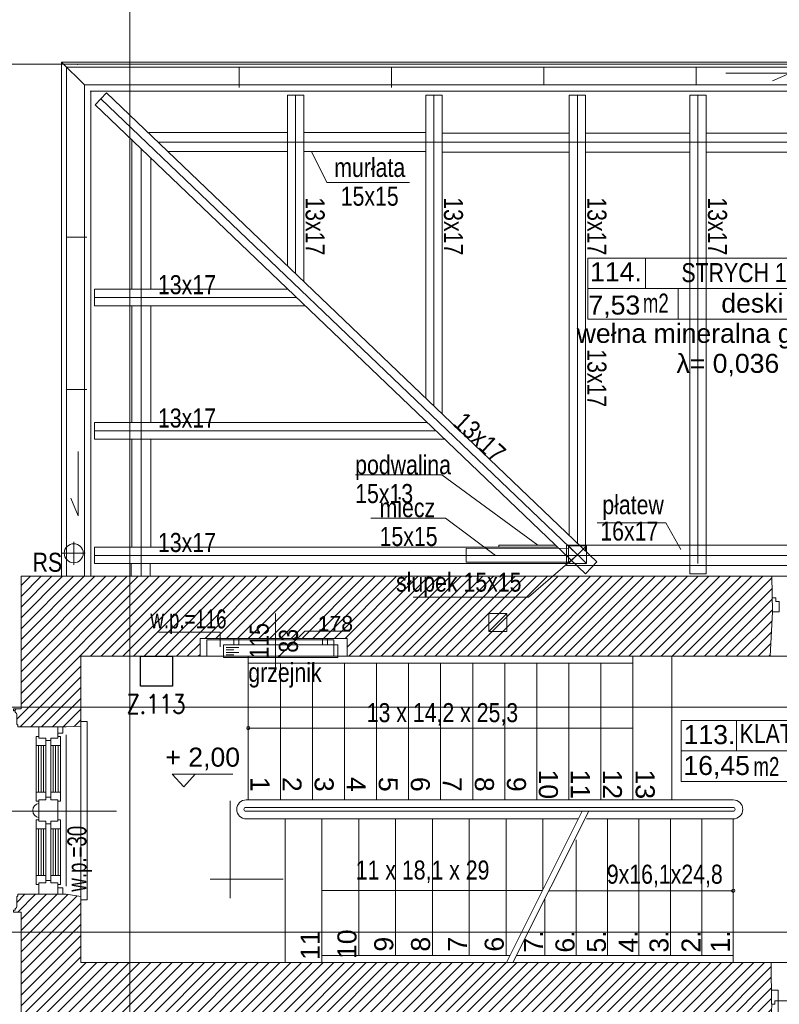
# Model space of a CAD drawing. Header units: millimetres. Extents: x -573548 to 674770, y -184010 to -47794.
# Tile 15 of 181: x 80039 to 86023, y -150823 to -143070. Entities that reach past the tile are written whole.
import ezdxf
from ezdxf.enums import TextEntityAlignment as Align

# ---------------------------------------------------------------- set-up
doc = ezdxf.new("R2010")
doc.units = ezdxf.units.MM
for name, color, linetype, lineweight in [('A.05 RZUT 1 PIĘTRA_is$0$0_Nr_pióra__25', 8, 'Continuous', 9), ('A.05 RZUT 1 PIĘTRA_is$0$A-DRZWI_Nr_pióra__9', 8, 'Continuous', 9), ('A.05 RZUT 1 PIĘTRA_is$0$A-OPISY-2_Nr_pióra__2', 8, 'Continuous', 9), ('A.05 RZUT 1 PIĘTRA_is$0$A-OPISY-3_Nr_pióra__6', 8, 'Continuous', 9), ('A.05 RZUT 1 PIĘTRA_is$0$A-WIDOK_Nr_pióra__21', 8, 'Continuous', 9), ('A.05 RZUT 1 PIĘTRA_is$0$A-WIDOK_Nr_pióra__8', 8, 'Continuous', 9), ('A.05 RZUT 1 PIĘTRA_is$0$detalokna_Nr_pióra__2', 8, 'Continuous', 9), ('A.05 RZUT 1 PIĘTRA_is$0$detalokna_Nr_pióra__8', 8, 'Continuous', 9), ('A.05 RZUT 1 PIĘTRA_is$0$Drawing & Figure_Nr_pióra__18', 8, 'Continuous', 9), ('A.05 RZUT 1 PIĘTRA_is$0$DRZWI_Nr_pióra__41', 8, 'Continuous', 9), ('A.05 RZUT 1 PIĘTRA_is$0$Koty_Nr_pióra__1', 8, 'Continuous', 9), ('A.05 RZUT 1 PIĘTRA_is$0$Koty_Nr_pióra__61', 8, 'Continuous', 9), ('A.05 RZUT 1 PIĘTRA_is$0$nadproża_opis#3_Nr_pióra__7', 8, 'Continuous', 9), ('A.05 RZUT 1 PIĘTRA_is$0$Nowe_00 ZMIANY_Nr_pióra__59', 8, 'Continuous', 9), ('A.05 RZUT 1 PIĘTRA_is$0$Nowe_A-OKNA-OPIS_Nr_pióra__59', 8, 'Continuous', 9), ('A.05 RZUT 1 PIĘTRA_is$0$Nowe_A_okno_Nr_pióra__59', 8, 'Continuous', 9), ('A.05 RZUT 1 PIĘTRA_is$0$Nowe_Annotation - Text_Nr_pióra__59', 8, 'Continuous', 9), ('A.05 RZUT 1 PIĘTRA_is$0$Nowe_GRZEJNIK_Nr_pióra__59', 8, 'Continuous', 9), ('A.05 RZUT 1 PIĘTRA_is$0$opisy inne_Nr_pióra__1', 8, 'Continuous', 9), ('A.05 RZUT 1 PIĘTRA_is$0$OSIE_Nr_pióra__1', 8, 'Continuous', 9), ('A.05 RZUT 1 PIĘTRA_is$0$PARAPET_Nr_pióra__7', 8, 'Continuous', 9), ('A.05 RZUT 1 PIĘTRA_is$0$platew_Nr_pióra__1', 8, 'Continuous', 9), ('A.05 RZUT 1 PIĘTRA_is$0$podciagi_Nr_pióra__1', 8, 'Continuous', 9), ('A.05 RZUT 1 PIĘTRA_is$0$podwaliny_Nr_pióra__7', 8, 'Continuous', 9), ('A.05 RZUT 1 PIĘTRA_is$0$POSADZKI_Nr_pióra__1', 8, 'Continuous', 9), ('A.05 RZUT 1 PIĘTRA_is$0$RURY SPUSTOWE_Nr_pióra__2', 8, 'Continuous', 9), ('A.05 RZUT 1 PIĘTRA_is$0$RURY SPUSTOWE_Nr_pióra__3', 8, 'Continuous', 9), ('A.05 RZUT 1 PIĘTRA_is$0$SCHODY_Nr_pióra__1', 8, 'Continuous', 9), ('A.05 RZUT 1 PIĘTRA_is$0$SCHODY_Nr_pióra__251', 8, 'Continuous', 9), ('A.05 RZUT 1 PIĘTRA_is$0$SCHODY_Nr_pióra__40', 8, 'Continuous', 9), ('A.05 RZUT 1 PIĘTRA_is$0$SCIANY_KONSTR_Nr_pióra__4', 8, 'Continuous', 9), ('A.05 RZUT 1 PIĘTRA_is$0$Structural - Bearing_Nr_pióra__21', 8, 'Continuous', 9), ('A.05 RZUT 1 PIĘTRA_is$0$Structural - Grid', 8, 'Continuous', 9), ('A.05 RZUT 1 PIĘTRA_is$0$Structural - Grid_Nr_pióra__17', 8, 'Continuous', 9), ('A.05 RZUT 1 PIĘTRA_is$0$Structural - Stair & Railing_Nr_pióra__1', 8, 'Continuous', 9), ('A.05 RZUT 1 PIĘTRA_is$0$WIDOK_Nr_pióra__1', 8, 'Continuous', 9), ('A.05 RZUT 1 PIĘTRA_is$0$WIDOK_Nr_pióra__3', 8, 'Continuous', 9), ('A.05 RZUT 1 PIĘTRA_is$0$wiezba_Nr_pióra__1', 8, 'Continuous', 9), ('A.05 RZUT 1 PIĘTRA_is$0$wiezba_Nr_pióra__2', 8, 'Continuous', 9), ('A.05 RZUT 1 PIĘTRA_is$0$wiezba_Nr_pióra__3', 8, 'Continuous', 9), ('BMS_URZĄDZENIA', 30, 'Continuous', 30), ('SAN_Grzejniki CO na rzucie', 7, 'Continuous', 13)]:
    doc.layers.add(name, color=color, linetype=linetype, lineweight=lineweight)
doc.styles.add('A.05 RZUT 1 PIĘTRA_is$0$STYL_AUTOMATYCZNY_1', font='arial.ttf')
doc.styles.add('A.05 RZUT 1 PIĘTRA_is$0$STYL_AUTOMATYCZNY_2', font='arial.ttf')
doc.styles.add('A.05 RZUT 1 PIĘTRA_is$0$STYL_AUTOMATYCZNY_4', font='arial.ttf', dxfattribs={"width": 0.8})
doc.styles.add('A.05 RZUT 1 PIĘTRA_is$0$STYL_AUTOMATYCZNY_5', font='arial.ttf', dxfattribs={"width": 0.7})
doc.styles.add('A.05 RZUT 1 PIĘTRA_is$0$STYL_AUTOMATYCZNY_7', font='arial.ttf', dxfattribs={"width": 0.8})
doc.styles.add('SIMPLEX-10', font='simplex.shx', dxfattribs={"width": 0.8, "height": 10})
doc.dimstyles.new('A.05 RZUT 1 PIĘTRA_is$0$STYL_AUTOMATYCZNY__7', dxfattribs={"dimtxt": 0.18, "dimasz": 91.2, "dimexe": 0.18, "dimexo": 0.0625, "dimgap": 0, "dimtad": 0, "dimtih": 1, "dimtoh": 1, "dimdec": 4, "dimzin": 0, "dimdsep": 46, "dimcen": 0.09, "dimadec": 0, "dimazin": 0, "dimtfac": 1, "dimtdec": 4, "dimtmove": 0, "dimatfit": 3, "dimldrblk": 'A.05 RZUT 1 PIĘTRA_is$0$ARROWHEAD_11', "dimfxl": 1, "dimtolj": 1, "dimtzin": 0, "dimarcsym": 0})
pattern_1 = [(45, (0, 0), (-42.426407, 42.426407), [])]

# ---------------------------------------------------------------- blocks, each defined once
blk = doc.blocks.new('A.05 RZUT 1 PIĘTRA_is$0$Standardowy znacznik osi_2')
at = {"layer": 'A.05 RZUT 1 PIĘTRA_is$0$Structural - Grid_Nr_pióra__17'}
blk.add_line((1000, 0), (17853.1, 0), dxfattribs=at)
at = {"layer": 'A.05 RZUT 1 PIĘTRA_is$0$Structural - Grid_Nr_pióra__17', "style": 'A.05 RZUT 1 PIĘTRA_is$0$STYL_AUTOMATYCZNY_1'}
for tag, p in [('AC_MarkerText_1_0', (5, -80)), ('AC_MarkerText_1_1', (19358.1, -80))]:
    blk.add_attdef(tag, text='', height=350, rotation=270, dxfattribs=at).set_placement(p, align=Align.TOP_CENTER)
blk = doc.blocks.new('A.05 RZUT 1 PIĘTRA_is$0$Standardowy znacznik osi_3')
at = {"layer": 'A.05 RZUT 1 PIĘTRA_is$0$Structural - Grid_Nr_pióra__17'}
for p, q in [((2962.2, 0), (40906.6, 0)), ((40906.6, 0), (43868.7, 0))]:
    blk.add_line(p, q, dxfattribs=at)
blk.add_point((40906.6, 0), dxfattribs=at)
blk.add_point((40906.6, 0), dxfattribs=at)
at = {"layer": 'A.05 RZUT 1 PIĘTRA_is$0$Structural - Grid_Nr_pióra__17', "style": 'A.05 RZUT 1 PIĘTRA_is$0$STYL_AUTOMATYCZNY_1'}
for tag, p in [('AC_MarkerText_1_0', (-250, -335)), ('AC_MarkerText_1_1', (44118.7, -335))]:
    blk.add_attdef(tag, text='', height=350, rotation=180, dxfattribs=at).set_placement(p, align=Align.TOP_CENTER)
blk = doc.blocks.new('A.05 RZUT 1 PIĘTRA_is$0$Standardowy znacznik osi_4')
at = {"layer": 'A.05 RZUT 1 PIĘTRA_is$0$Structural - Grid_Nr_pióra__17'}
blk.add_line((1000, 0), (42868.7, 0), dxfattribs=at)
at = {"layer": 'A.05 RZUT 1 PIĘTRA_is$0$Structural - Grid_Nr_pióra__17', "style": 'A.05 RZUT 1 PIĘTRA_is$0$STYL_AUTOMATYCZNY_1'}
for tag, p in [('AC_MarkerText_1_0', (-250, -335)), ('AC_MarkerText_1_1', (44118.7, -335))]:
    blk.add_attdef(tag, text='', height=350, rotation=180, dxfattribs=at).set_placement(p, align=Align.TOP_CENTER)
blk = doc.blocks.new('A.05 RZUT 1 PIĘTRA_is$0$ARROWHEAD_11')
at = {"color": 0, "linetype": 'Continuous', "lineweight": 0}
blk.add_line((0, 0), (-1, 0), dxfattribs=at)
at = {"color": 0, "linetype": 'Continuous', "lineweight": 0, "const_width": 0.25, "flags": 128}
blk.add_lwpolyline([(-0.125, 0, 1), (0.125, 0, 1)], format="xyb", close=True, dxfattribs=at)
blk = doc.blocks.new('A.05 RZUT 1 PIĘTRA_is')
at = {"layer": 'A.05 RZUT 1 PIĘTRA_is$0$Drawing & Figure_Nr_pióra__18'}
h = blk.add_hatch(dxfattribs=at)
h.set_pattern_fill('Common_Brick_0001', color=256, style=0, pattern_type=2)
h.set_pattern_definition(pattern_1)
h.paths.add_polyline_path([(80333.6, -98496.9), (80273.6, -98496.9), (80273.6, -98511.9), (80286.6, -98511.9), (80286.6, -98523.9, -0.371445), (80299.6, -98539.8), (80299.6, -98612.1, 0.436052), (80309.6, -98621.9), (80309.6, -98636.9), (80333.6, -98636.9), (80648.6, -98636.9), (80688.6, -98636.9), (80803.6, -98632.8), (80803.6, -98082.8), (81743.6, -98082.8), (81743.6, -97942.8), (81901.9, -97942.8), (82339.2, -97942.8), (82511, -97942.8), (82903.6, -97942.8), (82903.6, -98082.8), (86235.5, -98082.8), (86235.5, -98082.8), (86253.7, -97732.8), (86249.2, -97452.8), (84520.9, -97452.8), (80333.6, -97452.8)])
h = blk.add_hatch(dxfattribs=at)
h.set_pattern_fill('Common_Brick_0001', color=256, style=0, pattern_type=2)
h.set_pattern_definition(pattern_1)
h.paths.add_polyline_path([(80273.6, -100096.9), (80333.6, -100096.9), (80333.6, -101162.8), (82194.1, -101162.9), (82238.1, -101162.9), (82378.1, -101162.9), (82378.1, -101162.8), (86069.2, -101163), (86069.2, -101161.5), (86069.2, -101123), (86234.1, -101122.8), (86248, -100822.8), (86244.3, -100822.8), (86243.7, -100492.8), (80803.6, -100492.8), (80803.6, -99972.8), (80688.6, -99956.9), (80563.6, -99956.9), (80333.6, -99956.9), (80309.6, -99956.9), (80309.6, -99971.9, 0.436052), (80299.6, -99981.6), (80299.6, -100054, -0.371445), (80286.6, -100069.9), (80286.6, -100081.9), (80273.6, -100081.9)])
at = {"layer": 'A.05 RZUT 1 PIĘTRA_is$0$0_Nr_pióra__25'}
for p, q in [((81982, -99987), (81982, -99221.9)), ((82398.8, -99837), (81823.7, -99837))]:
    blk.add_line(p, q, dxfattribs=at)
at = {"layer": 'A.05 RZUT 1 PIĘTRA_is$0$A-DRZWI_Nr_pióra__9'}
blk.add_line((82339.2, -97745.6), (82339.2, -98206.5), dxfattribs=at)
blk.add_lwpolyline([(86297.3, -100795.7), (86297.3, -101568.9, 0.424768), (87065.5, -100795.7)], format="xyb", dxfattribs=at)
at = {"layer": 'A.05 RZUT 1 PIĘTRA_is$0$A-OPISY-3_Nr_pióra__6'}
for p, q in [((85252.6, -94947.5), (85252.6, -95187.5)), ((84798, -95187.5), (86716.4, -95187.5)), ((85509.4, -95187.5), (85509.4, -95427.5)), ((85969.5, -98587.5), (85969.5, -98827.5)), ((85534.9, -98827.5), (87654.1, -98827.5))]:
    blk.add_line(p, q, dxfattribs=at)
for points in [[(84798, -95427.5), (84798, -94947.5), (86716.4, -94947.5), (86716.4, -95427.5)], [(85534.9, -99067.5), (85534.9, -98587.5), (87654.1, -98587.5), (87654.1, -99067.5)]]:
    blk.add_lwpolyline(points, close=True, dxfattribs=at)
at = {"layer": 'A.05 RZUT 1 PIĘTRA_is$0$A-WIDOK_Nr_pióra__21'}
blk.add_lwpolyline([(84019.7, -97886.4), (84159.7, -97886.4), (84159.7, -97746.4), (84019.7, -97746.4)], close=True, dxfattribs=at)
at = {"layer": 'A.05 RZUT 1 PIĘTRA_is$0$A-WIDOK_Nr_pióra__8'}
blk.add_line((84159.7, -97746.4), (84019.7, -97886.4), dxfattribs=at)
at = {"layer": 'A.05 RZUT 1 PIĘTRA_is$0$detalokna_Nr_pióra__2'}
blk.add_lwpolyline([(80803.6, -98595.7), (80853.6, -98595.7), (80853.6, -99999.6), (80803.6, -99999.6)], dxfattribs=at)
at = {"layer": 'A.05 RZUT 1 PIĘTRA_is$0$detalokna_Nr_pióra__8'}
for p, q in [((87474.1, -93632.9), (80878.4, -93632.9)), ((80882.4, -97452.8), (80882.4, -93632.9)), ((80688.6, -98699.8), (80688.6, -99894)), ((80803.6, -98632.8), (80803.6, -99972.8))]:
    blk.add_line(p, q, dxfattribs=at)
at = {"layer": 'A.05 RZUT 1 PIĘTRA_is$0$DRZWI_Nr_pióra__41'}
for points in [[(86253.7, -97622.8), (86281, -97622.8), (86281, -97649.8), (86306.7, -97649.8), (86306.7, -97732.8), (86253.7, -97732.8)], [(86244.3, -100822.8), (86271.6, -100822.8), (86271.6, -100795.7), (86297.3, -100795.7), (86297.3, -100712.8), (86244.3, -100712.8)]]:
    blk.add_lwpolyline(points, dxfattribs=at)
at = {"layer": 'A.05 RZUT 1 PIĘTRA_is$0$Koty_Nr_pióra__1'}
blk.add_lwpolyline([(82001.5, -99010.3), (81524.2, -99010.3), (81615.4, -99109.9), (81706.6, -99010.3)], dxfattribs=at)
at = {"layer": 'A.05 RZUT 1 PIĘTRA_is$0$nadproża_opis#3_Nr_pióra__7'}
for p, q in [((82366.7, -98082.8), (82569.9, -97885.6)), ((82569.9, -97885.6), (82619.9, -97885.6)), ((82619.9, -97885.6), (82924, -97885.6))]:
    blk.add_line(p, q, dxfattribs=at)
blk.add_lwpolyline([(82371.2, -98078.4, 1), (82362.2, -98087.2, 1)], format="xyb", close=True, dxfattribs=at)
at = {"layer": 'A.05 RZUT 1 PIĘTRA_is$0$Nowe_00 ZMIANY_Nr_pióra__59', "flags": 128}
blk.add_lwpolyline([(80832.4, -93582.9), (87547.3, -93582.9), (87547.3, -93919), (87664.1, -93919), (87664.1, -94629), (87547.3, -94629), (87547.3, -94769), (87547.3, -95942.8), (87664.1, -95942.8), (87664.1, -97452.8), (80832.4, -97452.8)], close=True, dxfattribs=at)
at = {"layer": 'A.05 RZUT 1 PIĘTRA_is$0$Nowe_A-OKNA-OPIS_Nr_pióra__59'}
blk.add_line((81084.5, -99302.8), (79879.3, -99302.8), dxfattribs=at)
at = {"layer": 'A.05 RZUT 1 PIĘTRA_is$0$Nowe_A_okno_Nr_pióra__59'}
for points in [[(80623.8, -98636.9), (80473.8, -98636.9), (80473.8, -98726.9), (80528.8, -98726.9), (80528.8, -98746.9), (80568.8, -98746.9), (80568.8, -98726.9), (80623.8, -98726.9)], [(80623.8, -98636.9), (80663.8, -98637), (80663.8, -98686.9), (80623.8, -98686.9)], [(80453.8, -98785.1), (80528.8, -98785.1), (80528.8, -98726.9), (80473.8, -98726.9), (80473.8, -98715.1), (80453.8, -98715.1)], [(80643.8, -98785.1), (80568.8, -98785.1), (80568.8, -98726.9), (80623.8, -98726.9), (80623.8, -98715.1), (80643.8, -98715.1)], [(80453.8, -99153.7), (80528.8, -99153.7), (80528.8, -99211.9), (80473.8, -99211.9), (80473.8, -99223.7), (80453.8, -99223.7)], [(80643.8, -99153.6), (80568.8, -99153.7), (80568.8, -99211.9), (80623.8, -99211.8), (80623.8, -99223.6), (80643.8, -99223.6)], [(80453.8, -99440.1), (80528.8, -99440.1), (80528.8, -99381.9), (80473.8, -99381.9), (80473.8, -99370.1), (80453.8, -99370.1)], [(80643.8, -99440.1), (80568.8, -99440.1), (80568.8, -99381.9), (80623.8, -99381.9), (80623.8, -99370.1), (80643.8, -99370.1)], [(80453.8, -99808.7), (80528.8, -99808.7), (80528.8, -99866.9), (80473.8, -99866.9), (80473.8, -99878.7), (80453.8, -99878.7)], [(80623.8, -99956.8), (80473.8, -99956.9), (80473.8, -99866.9), (80528.8, -99866.9), (80528.8, -99846.9), (80568.8, -99846.9), (80568.8, -99866.9), (80623.8, -99866.8)], [(80643.8, -99808.6), (80568.8, -99808.7), (80568.8, -99866.9), (80623.8, -99866.8), (80623.8, -99878.6), (80643.8, -99878.6)], [(80623.8, -99956.8), (80663.8, -99956.8), (80663.8, -99906.8), (80623.8, -99906.8)]]:
    blk.add_lwpolyline(points, close=True, dxfattribs=at)
for points in [[(80453.8, -99153.7), (80453.8, -98785.1)], [(80471.3, -98785.1), (80471.2, -99153.7)], [(80491.3, -98785.1), (80491.2, -99153.7)], [(80511.3, -98785.1), (80511.2, -99153.7)], [(80528.8, -98785.1), (80528.8, -99153.7)], [(80568.8, -98785.1), (80568.8, -99153.7)], [(80586.3, -98785.1), (80586.2, -99153.7)], [(80606.3, -98785.1), (80606.2, -99153.7)], [(80626.3, -98785.1), (80626.2, -99153.6)], [(80643.8, -99153.6), (80643.8, -98785.1)], [(80473.8, -99301.9), (80473.8, -99211.9), (80528.8, -99211.9), (80528.8, -99191.9), (80568.8, -99191.9), (80568.8, -99211.9), (80623.8, -99211.8), (80623.8, -99301.8), (80623.8, -99301.8)], [(80473.9, -99291.9), (80473.8, -99381.9), (80528.8, -99381.9), (80528.8, -99401.9), (80568.8, -99401.9), (80568.8, -99381.9), (80623.8, -99381.9), (80623.8, -99291.9), (80623.8, -99291.9)], [(80453.8, -99440.1), (80453.8, -99808.7)], [(80471.3, -99808.7), (80471.2, -99440.1)], [(80491.3, -99808.7), (80491.2, -99440.1)], [(80511.3, -99808.7), (80511.2, -99440.1)], [(80528.8, -99808.7), (80528.8, -99440.1)], [(80568.8, -99808.7), (80568.8, -99440.1)], [(80586.3, -99808.7), (80586.2, -99440.1)], [(80606.3, -99808.7), (80606.2, -99440.1)], [(80626.3, -99808.7), (80626.2, -99440.1)], [(80643.8, -99440.1), (80643.8, -99808.6)]]:
    blk.add_lwpolyline(points, dxfattribs=at)
blk.add_lwpolyline([(80473.9, -99353.1), (80473.8, -99240.7, 0.845314)], format="xyb", close=True, dxfattribs=at)
at = {"layer": 'A.05 RZUT 1 PIĘTRA_is$0$Nowe_GRZEJNIK_Nr_pióra__59'}
blk.add_lwpolyline([(81798.2, -98082.8), (82798.2, -98082.8), (82798.2, -97952.8), (81798.2, -97952.8)], close=True, dxfattribs=at)
at = {"layer": 'A.05 RZUT 1 PIĘTRA_is$0$opisy inne_Nr_pióra__1'}
for points in [[(83395.1, -94350.4), (82742, -94350.4), (82623.3, -94112.8)], [(82967.8, -96654.8), (83647.3, -96654.8), (84403.5, -97207)], [(83089.9, -96995.3), (83677.9, -96995.3), (84072.4, -97287.8)], [(84873.5, -97031.6), (85413.9, -97031.6), (85531.7, -97241)], [(83422.6, -97616.9), (84331.3, -97616.9), (84717.3, -97282.8)]]:
    blk.add_lwpolyline(points, dxfattribs=at)
at = {"layer": 'A.05 RZUT 1 PIĘTRA_is$0$OSIE_Nr_pióra__1'}
for p, q in [((80961.8, -93692.1), (84717.3, -97282.8)), ((82496.5, -93662.9), (82496.5, -95069.5)), ((83586.5, -93662.9), (83586.5, -96111.7)), ((84716.5, -93662.9), (84716.5, -97192.1)), ((85666.5, -93662.9), (85666.5, -97352.8)), ((87451.3, -94032.8), (81417.2, -94032.8)), ((81281.1, -97452.8), (81281.1, -94082.6)), ((80912.4, -95257.8), (82505.3, -95257.8)), ((80912.4, -96307.8), (83603.5, -96307.8)), ((80748.7, -97361.1), (80748.7, -97181.1)), ((80658.7, -97271.1), (80838.7, -97271.1)), ((80912.4, -97287.8), (84628.4, -97287.8)), ((84630.4, -97287.8), (87664.1, -97287.8))]:
    blk.add_line(p, q, dxfattribs=at)
at = {"layer": 'A.05 RZUT 1 PIĘTRA_is$0$PARAPET_Nr_pióra__7'}
for p, q in [((81415.7, -97891.9), (81901.9, -97891.9)), ((81901.9, -97891.9), (81901.9, -98008.3))]:
    blk.add_line(p, q, dxfattribs=at)
at = {"layer": 'A.05 RZUT 1 PIĘTRA_is$0$platew_Nr_pióra__1'}
for p, q in [((84630.4, -97367.8), (84630.4, -97207.8)), ((84630.4, -97207.8), (87664.1, -97207.8)), ((84630.4, -97367.8), (87664.1, -97367.8))]:
    blk.add_line(p, q, dxfattribs=at)
at = {"layer": 'A.05 RZUT 1 PIĘTRA_is$0$podciagi_Nr_pióra__1'}
for p, q in [((86249.2, -97452.8), (87154.4, -97453.2)), ((86232.2, -98082.8), (87151.2, -98080.2)), ((86243.7, -100492.8), (87095.9, -100492.7))]:
    blk.add_line(p, q, dxfattribs=at)
at = {"layer": 'A.05 RZUT 1 PIĘTRA_is$0$podwaliny_Nr_pióra__7'}
for p, q in [((82431.5, -93957.8), (81339, -93957.8)), ((83521.5, -93957.8), (82561.5, -93957.8)), ((84651.5, -93962.8), (83651.5, -93962.8)), ((85601.5, -93962.8), (84781.5, -93962.8)), ((86472.9, -93962.8), (85731.5, -93962.8)), ((81206.1, -94010.9), (81206.1, -95192.8)), ((82431.5, -94107.8), (81495.8, -94107.8)), ((83521.5, -94107.8), (82561.5, -94107.8)), ((84651.5, -94112.8), (83651.5, -94112.8)), ((85601.5, -94112.8), (84781.5, -94112.8)), ((86472.9, -94112.8), (85731.5, -94112.8)), ((81356.1, -94154.3), (81356.1, -95192.8)), ((81206.1, -95322.8), (81206.1, -96242.8)), ((81356.1, -95322.8), (81356.1, -96242.8)), ((81206.1, -96372.8), (81206.1, -97222.8)), ((81356.1, -96372.8), (81356.1, -97222.8)), ((81201.1, -97352.8), (81201.1, -97452.8)), ((81351.1, -97352.8), (81351.1, -97452.8))]:
    blk.add_line(p, q, dxfattribs=at)
blk.add_lwpolyline([(84097.9, -97222.8), (84097.9, -97207), (84544, -97207)], dxfattribs=at)
at = {"layer": 'A.05 RZUT 1 PIĘTRA_is$0$POSADZKI_Nr_pióra__1'}
blk.add_line((86297.3, -100795.7), (87065.5, -100796), dxfattribs=at)
at = {"layer": 'A.05 RZUT 1 PIĘTRA_is$0$RURY SPUSTOWE_Nr_pióra__2'}
for points in [[(85885.3, -93491.2), (86392.2, -93491.2), (86254.7, -93550.9)], [(80784.5, -96469.3), (80784.5, -96976.2), (80724.8, -96838.7)]]:
    blk.add_lwpolyline(points, dxfattribs=at)
at = {"layer": 'A.05 RZUT 1 PIĘTRA_is$0$RURY SPUSTOWE_Nr_pióra__3'}
blk.add_circle((80748.7, -97271.1), 75, dxfattribs=at)
at = {"layer": 'A.05 RZUT 1 PIĘTRA_is$0$SCHODY_Nr_pióra__251'}
for p, q in [((85461.6, -98082.8), (85461.6, -99212.8)), ((82414.1, -100492.8), (82414.1, -99362.8))]:
    blk.add_line(p, q, dxfattribs=at)
at = {"layer": 'A.05 RZUT 1 PIĘTRA_is$0$SCHODY_Nr_pióra__40'}
blk.add_line((82104.1, -99362.7), (82104.1, -99362.8), dxfattribs=at)
for points in [[(82111.4, -98647.9, 1), (82136.9, -98647.9, 1)], [(85931.4, -99929.1, 1), (85956.9, -99929.1, 1)]]:
    blk.add_lwpolyline(points, format="xyb", close=True, dxfattribs=at)
at = {"layer": 'A.05 RZUT 1 PIĘTRA_is$0$SCIANY_KONSTR_Nr_pióra__4'}
for p, q in [((80448.6, -98636.9), (80648.6, -98636.9)), ((80488.6, -98636.9), (80688.6, -98636.9)), ((80448.6, -99956.9), (80648.6, -99956.9)), ((80448.6, -99956.9), (80648.6, -99956.9))]:
    blk.add_line(p, q, dxfattribs=at)
at = {"layer": 'A.05 RZUT 1 PIĘTRA_is$0$Structural - Bearing_Nr_pióra__21'}
for p, q in [((80333.6, -97452.8), (80333.6, -98496.9)), ((86249.2, -97452.8), (80333.6, -97452.8)), ((86249.2, -97452.8), (86253.7, -97732.8)), ((86235.5, -98082.8), (86253.7, -97732.8)), ((81743.6, -97942.8), (81743.6, -98082.8)), ((82903.6, -97942.8), (81743.6, -97942.8)), ((82903.6, -97942.8), (82903.6, -98082.8)), ((80803.6, -98082.8), (80803.6, -98632.8)), ((81743.6, -98082.8), (80803.6, -98082.8)), ((81743.6, -98082.8), (82903.6, -98082.8)), ((86235.5, -98082.8), (82903.6, -98082.8)), ((80333.6, -98636.9), (80648.6, -98636.9)), ((80688.6, -98636.9), (80803.6, -98632.8)), ((80333.6, -99956.9), (80563.6, -99956.9)), ((80488.6, -99956.9), (80688.6, -99956.9)), ((80688.6, -99956.9), (80803.6, -99972.8)), ((80803.6, -99972.8), (80803.6, -100492.8)), ((80333.6, -100096.9), (80333.6, -101162.8)), ((86243.7, -100492.8), (80803.6, -100492.8)), ((86244.3, -100822.8), (86243.7, -100492.8)), ((86234.1, -101122.8), (86248, -100822.8))]:
    blk.add_line(p, q, dxfattribs=at)
for points in [[(80333.6, -98636.9), (80309.6, -98636.9), (80309.6, -98621.9, -0.436052), (80299.6, -98612.1), (80299.6, -98539.8, 0.371445), (80286.6, -98523.9), (80286.6, -98511.9), (80273.6, -98511.9), (80273.6, -98496.9), (80333.6, -98496.9), (80333.6, -98381.3)], [(80333.6, -99956.9), (80309.6, -99956.9), (80309.6, -99971.9, 0.436052), (80299.6, -99981.6), (80299.6, -100054, -0.371445), (80286.6, -100069.9), (80286.6, -100081.9), (80273.6, -100081.9), (80273.6, -100096.9), (80333.6, -100096.9), (80333.6, -100212.4)]]:
    blk.add_lwpolyline(points, format="xyb", dxfattribs=at)
at = {"layer": 'A.05 RZUT 1 PIĘTRA_is$0$Structural - Stair & Railing_Nr_pióra__1'}
for p, q in [((82124.1, -98082.8), (82124.1, -99212.9)), ((85154.1, -98137.8), (82124.1, -98137.8)), ((82376.6, -98137.8), (82376.6, -99212.8)), ((82629, -98137.8), (82629, -99212.8)), ((82881.6, -98137.7), (82881.6, -99212.7)), ((83134.1, -98137.7), (83134.1, -99212.7)), ((83386.5, -98137.7), (83386.5, -99212.7)), ((83639, -98137.7), (83639, -99212.7)), ((83891.5, -98137.7), (83891.5, -99212.7)), ((84144, -98137.7), (84144, -99212.7)), ((84396.4, -98137.6), (84396.4, -99212.6)), ((84649, -98137.7), (84649, -99212.7)), ((84901.5, -98137.8), (84901.5, -99212.8)), ((85154.1, -98082.8), (85154.1, -99212.8)), ((85944.2, -99212.8), (82108.3, -99212.8)), ((85944.2, -99212.8), (82903.6, -99212.8)), ((85944.2, -99272.8), (82104.1, -99272.8)), ((85944.2, -99302.8), (82104.1, -99302.8)), ((84755.1, -99302.8), (84157.7, -100492.8)), ((84805.5, -99302.8), (84208, -100492.8)), ((84725, -99362.8), (82108.3, -99362.8)), ((82704.1, -100492.8), (82704.1, -99362.8)), ((82994.1, -100437.8), (82994.1, -99362.8)), ((83284.1, -100437.8), (83284.1, -99362.8)), ((83574.1, -100437.8), (83574.1, -99362.8)), ((83864.1, -100437.8), (83864.1, -99362.8)), ((84154.1, -100437.8), (84154.1, -99362.8)), ((84444.1, -99778.2), (84444.1, -99362.8)), ((84444.1, -99922.2), (84444.1, -99362.8)), ((85944.2, -99362.8), (84789, -99362.8)), ((84953.9, -100437.8), (84953.9, -99362.8)), ((85201.5, -100437.8), (85201.5, -99362.8)), ((85449, -100437.8), (85449, -99362.8)), ((85696.6, -100437.8), (85696.6, -99362.8)), ((85944.2, -100492.8), (85944.2, -99362.8)), ((84706.3, -100437.8), (84706.3, -99527.5)), ((84458.7, -100437.8), (84458.7, -99993.4)), ((84185.3, -100437.8), (82704.1, -100437.8)), ((85944.2, -100437.8), (84235.6, -100437.8))]:
    blk.add_line(p, q, dxfattribs=at)
for points in [[(82124.1, -98647.8), (84861.7, -98647.8), (85154.1, -98647.8)], [(84441.3, -99927.8), (82996.6, -99927.8), (82704.1, -99927.8)], [(85944.2, -99929.1), (84785, -99929.1), (84492.5, -99929.1)]]:
    blk.add_lwpolyline(points, dxfattribs=at)
for centre, radius, start, end in [((82108.3, -99287.8), 75, 90, 270), ((85944.2, -99287.8), 75, 270, 90), ((82104.1, -99287.8), 15, 90, 270), ((85944.2, -99287.8), 15, 270, 90)]:
    blk.add_arc(centre, radius, start, end, dxfattribs=at)
at = {"layer": 'A.05 RZUT 1 PIĘTRA_is$0$WIDOK_Nr_pióra__1'}
for p, q in [((80652.4, -93402.9), (80832.4, -93582.9)), ((82052.4, -93602.9), (82052.4, -93442.9)), ((83252.4, -93602.9), (83252.4, -93442.9)), ((84452.4, -93582.9), (84452.4, -93442.9)), ((85652.4, -93582.9), (85652.4, -93442.9)), ((80852.4, -94782.9), (80692.4, -94782.9)), ((80852.4, -95982.9), (80692.4, -95982.9))]:
    blk.add_line(p, q, dxfattribs=at)
for points in [[(87547.3, -93402.9), (80652.4, -93402.9), (80652.4, -97452.8)], [(87547.3, -93442.9), (80692.4, -93442.9), (80692.4, -97452.8)]]:
    blk.add_lwpolyline(points, dxfattribs=at)
at = {"layer": 'A.05 RZUT 1 PIĘTRA_is$0$WIDOK_Nr_pióra__3'}
blk.add_lwpolyline([(87547.3, -93582.9), (80832.4, -93582.9), (80832.4, -97452.8)], dxfattribs=at)
at = {"layer": 'A.05 RZUT 1 PIĘTRA_is$0$wiezba_Nr_pióra__1'}
for p, q in [((84647.3, -97352.8), (84787.3, -97212.8)), ((84647.3, -97212.8), (84787.3, -97352.8))]:
    blk.add_line(p, q, dxfattribs=at)
blk.add_lwpolyline([(84647.3, -97341.8), (83841.1, -97341.8), (83841.1, -97233.1), (84647.3, -97231.8)], close=True, dxfattribs=at)
at = {"layer": 'A.05 RZUT 1 PIĘTRA_is$0$wiezba_Nr_pióra__2'}
for p, q in [((81006.7, -93645.1), (80916.9, -93739.1)), ((81006.7, -93645.1), (84869.3, -97338.2)), ((80916.9, -93739.1), (84780.9, -97433.6)), ((82431.5, -95007.4), (82431.5, -93662.9)), ((82561.5, -93662.9), (82431.5, -93662.9)), ((82561.5, -95131.7), (82561.5, -93662.9)), ((83521.5, -96049.5), (83521.5, -93662.9)), ((83651.5, -93662.9), (83521.5, -93662.9)), ((83651.5, -96173.8), (83651.5, -93662.9)), ((84651.5, -97133.1), (84651.5, -93662.9)), ((84781.5, -93662.9), (84651.5, -93662.9)), ((84781.5, -97253.7), (84781.5, -93662.9)), ((85601.5, -97433.6), (85601.5, -93662.9)), ((85731.5, -93662.9), (85601.5, -93662.9)), ((85731.5, -97433.6), (85731.5, -93662.9)), ((82437.3, -95192.8), (80912.4, -95192.8)), ((80912.4, -95192.8), (80912.4, -95322.8)), ((82573.3, -95322.8), (80912.4, -95322.8)), ((83535.5, -96242.8), (80912.4, -96242.8)), ((80912.4, -96242.8), (80912.4, -96372.8)), ((83671.4, -96372.8), (80912.4, -96372.8)), ((84557, -97222.8), (80912.4, -97222.8)), ((80912.4, -97222.8), (80912.4, -97352.8)), ((84641.3, -97352.8), (80912.4, -97352.8)), ((84869.3, -97338.2), (84780.9, -97433.6)), ((85601.5, -97433.6), (85731.5, -97433.6))]:
    blk.add_line(p, q, dxfattribs=at)
at = {"layer": 'A.05 RZUT 1 PIĘTRA_is$0$wiezba_Nr_pióra__3'}
blk.add_lwpolyline([(84647.3, -97352.8), (84787.3, -97352.8), (84787.3, -97212.8), (84647.3, -97212.8)], close=True, dxfattribs=at)
at = {"layer": 'A.05 RZUT 1 PIĘTRA_is$0$Structural - Grid', "zscale": 1000}
for name, p, rotation in [('A.05 RZUT 1 PIĘTRA_is$0$Standardowy znacznik osi_2', (81191, -108395.1), 90), ('A.05 RZUT 1 PIĘTRA_is$0$Standardowy znacznik osi_3', (121686.6, -93420.2), 180), ('A.05 RZUT 1 PIĘTRA_is$0$Standardowy znacznik osi_4', (121683.4, -98482.5), 180), ('A.05 RZUT 1 PIĘTRA_is$0$Standardowy znacznik osi_3', (121683.4, -100254.9), 180)]:
    blk.add_blockref(name, p, dxfattribs=dict(at, rotation=rotation))
at = {"layer": 'A.05 RZUT 1 PIĘTRA_is$0$A-OPISY-2_Nr_pióra__2', "char_height": 150}
for s, insert, attachment_point, style in [('\\A1;{\\pql;\\fArial|b0|i0|c238|p0;\\W1.000000;114.}', (84816.1, -95129.4), 7, 'A.05 RZUT 1 PIĘTRA_is$0$STYL_AUTOMATYCZNY_1'), ('\\A1;{\\pql;\\fArial|b0|i0|c238|p0;\\W0.800000;STRYCH 1}', (85536.1, -95138.6), 7, 'A.05 RZUT 1 PIĘTRA_is$0$STYL_AUTOMATYCZNY_4'), ('\\A1;{\\pql;\\fArial|b0|i0|c238|p0;\\W1.000000;7,53}', (84803.6, -95419.5), 7, 'A.05 RZUT 1 PIĘTRA_is$0$STYL_AUTOMATYCZNY_1'), ('\\A1;{\\pqr;\\fArial|b0|i0|c238|p0;\\W0.700000;m2}', (85436.1, -95226.1), 3, 'A.05 RZUT 1 PIĘTRA_is$0$STYL_AUTOMATYCZNY_5'), ('\\A1;{\\pql;\\fArial|b0|i0|c238|p0;\\W1.000000;deski}', (85850.1, -95378.5), 7, 'A.05 RZUT 1 PIĘTRA_is$0$STYL_AUTOMATYCZNY_1'), ('\\A1;{\\pql;\\fArial|b0|i0|c238|p0;\\W1.000000;113.}', (85553.2, -98776.5), 7, 'A.05 RZUT 1 PIĘTRA_is$0$STYL_AUTOMATYCZNY_1'), ('\\A1;{\\pql;\\fArial|b0|i0|c238|p0;\\W0.800000;KLATKA SCHODOWA}', (85994.3, -98768.5), 7, 'A.05 RZUT 1 PIĘTRA_is$0$STYL_AUTOMATYCZNY_4'), ('\\A1;{\\pql;\\fArial|b0|i0|c238|p0;\\W1.000000;16,45}', (85551.3, -99045.2), 7, 'A.05 RZUT 1 PIĘTRA_is$0$STYL_AUTOMATYCZNY_1'), ('\\A1;{\\pqr;\\fArial|b0|i0|c238|p0;\\W0.700000;m2}', (86307.5, -98876), 3, 'A.05 RZUT 1 PIĘTRA_is$0$STYL_AUTOMATYCZNY_5')]:
    blk.add_mtext(s, dxfattribs=dict(at, insert=insert, attachment_point=attachment_point, style=style))
at = {"layer": 'A.05 RZUT 1 PIĘTRA_is$0$Koty_Nr_pióra__61', "insert": (81764.7, -98890.8), "char_height": 150, "attachment_point": 5, "style": 'A.05 RZUT 1 PIĘTRA_is$0$STYL_AUTOMATYCZNY_1'}
blk.add_mtext('\\A1;{\\pqc;\\fArial|b0|i0|c238|p0;\\W1.000000;+ 2,00}', dxfattribs=at)
at = {"layer": 'A.05 RZUT 1 PIĘTRA_is$0$nadproża_opis#3_Nr_pióra__7', "insert": (82669.9, -97764.1), "char_height": 120, "attachment_point": 1, "style": 'A.05 RZUT 1 PIĘTRA_is$0$STYL_AUTOMATYCZNY_1'}
blk.add_mtext('\\A1;{\\pql;\\fArial|b0|i0|c238|p0;\\W1.000000;178}', dxfattribs=at)
at = {"layer": 'A.05 RZUT 1 PIĘTRA_is$0$Nowe_00 ZMIANY_Nr_pióra__59', "insert": (86935.2, -95671.7), "char_height": 150, "attachment_point": 6, "line_spacing_factor": 0.94519, "style": 'A.05 RZUT 1 PIĘTRA_is$0$STYL_AUTOMATYCZNY_2'}
blk.add_mtext('\\A1;{\\pqr;\\fArial|b0|i0|c238|p0;\\W1.000000;wełna mineralna gr.8cm\\P\\pqr;\\fArial|b0|i0|c238|p0;\\H0.999954x;\\W1.000000;λ\\fHelvetica|b0|i0|c0|p0;\\H1.000083x;\\W1.000000;= 0,036 W/mK}', dxfattribs=at)
at = {"layer": 'A.05 RZUT 1 PIĘTRA_is$0$Nowe_Annotation - Text_Nr_pióra__59', "insert": (82124.1, -98329.7), "char_height": 150, "attachment_point": 7, "style": 'A.05 RZUT 1 PIĘTRA_is$0$STYL_AUTOMATYCZNY_7'}
blk.add_mtext('\\A1;{\\pql;\\fArial|b0|i0|c238|p0;\\W0.800000;grzejnik }', dxfattribs=at)
at = {"layer": 'A.05 RZUT 1 PIĘTRA_is$0$opisy inne_Nr_pióra__1', "char_height": 150, "style": 'A.05 RZUT 1 PIĘTRA_is$0$STYL_AUTOMATYCZNY_4'}
for s, insert, attachment_point, line_spacing_factor in [('\\A1;{\\pqc;\\fArial|b0|i0|c238|p0;\\W0.800000;murłata \\P\\pqc;\\fArial|b0|i0|c238|p0;\\W0.800000;15x15}', (83080.3, -94347.3), 5, 0.906268), ('\\A1;{\\pql;\\fArial|b0|i0|c238|p0;\\W0.800000;podwalina    \\P\\pql;\\fArial|b0|i0|c238|p0;\\W0.800000;15x13}', (82965.8, -96499), 1, 0.907056), ('\\A1;{\\pql;\\fArial|b0|i0|c238|p0;\\W0.800000;miecz    \\P\\pql;\\fArial|b0|i0|c238|p0;\\W0.800000;15x15}', (83158.1, -96837.5), 1, 0.906268)]:
    blk.add_mtext(s, dxfattribs=dict(at, insert=insert, attachment_point=attachment_point, line_spacing_factor=line_spacing_factor))
at = {"layer": 'A.05 RZUT 1 PIĘTRA_is$0$opisy inne_Nr_pióra__1', "char_height": 150, "attachment_point": 5, "style": 'A.05 RZUT 1 PIĘTRA_is$0$STYL_AUTOMATYCZNY_4'}
for s, insert, rotation in [('\\A1;{\\pqc;\\fArial|b0|i0|c238|p0;\\W0.800000;13x17}', (82649.2, -94696.3), 270), ('\\A1;{\\pqc;\\fArial|b0|i0|c238|p0;\\W0.800000;13x17}', (83739.2, -94696.3), 270), ('\\A1;{\\pqc;\\fArial|b0|i0|c238|p0;\\W0.800000;13x17}', (84869.2, -94696.3), 270), ('\\A1;{\\pqc;\\fArial|b0|i0|c238|p0;\\W0.800000;13x17}', (85819.2, -94696.3), 270), ('\\A1;{\\pqc;\\fArial|b0|i0|c238|p0;\\W0.800000;13x17}', (84869.2, -95892.4), 270), ('\\A1;{\\pqc;\\fArial|b0|i0|c238|p0;\\W0.800000;13x17}', (83946.4, -96359.3), 317.14782), ('\\A1;{\\pqc;\\fArial|b0|i0|c238|p0;\\W0.800000;115}', (82211.3, -97960.7), 90), ('\\A1;{\\pqc;\\fArial|b0|i0|c238|p0;\\W0.800000;83}', (82441.1, -97960.7), 90)]:
    blk.add_mtext(s, dxfattribs=dict(at, insert=insert, rotation=rotation))
at = {"layer": 'A.05 RZUT 1 PIĘTRA_is$0$opisy inne_Nr_pióra__1', "char_height": 150, "style": 'A.05 RZUT 1 PIĘTRA_is$0$STYL_AUTOMATYCZNY_4'}
for s, insert, attachment_point in [('\\A1;{\\pqc;\\fArial|b0|i0|c238|p0;\\W0.800000;13x17}', (81640.6, -95157.3), 5), ('\\A1;{\\pqc;\\fArial|b0|i0|c238|p0;\\W0.800000;13x17}', (81640.6, -96207.3), 5), ('\\A1;{\\pql;\\fArial|b0|i0|c238|p0;\\W0.800000;płatew}', (84912.9, -97008.8), 7), ('\\A1;{\\pql;\\fArial|b0|i0|c238|p0;\\W0.800000;16x17}', (84896.9, -97173.3), 7), ('\\A1;{\\pqc;\\fArial|b0|i0|c238|p0;\\W0.800000;13x17}', (81640.6, -97187.3), 5), ('\\A1;{\\pqc;\\fArial|b0|i0|c238|p0;\\W0.800000;RS}', (80541.2, -97343.3), 5), ('\\A1;{\\pql;\\fArial|b0|i0|c238|p0;\\W0.800000;słupek 15x15}', (83287.9, -97618.7), 7)]:
    blk.add_mtext(s, dxfattribs=dict(at, insert=insert, attachment_point=attachment_point))
at = {"layer": 'A.05 RZUT 1 PIĘTRA_is$0$PARAPET_Nr_pióra__7', "insert": (81652.5, -97810.7), "char_height": 150, "attachment_point": 5, "style": 'A.05 RZUT 1 PIĘTRA_is$0$STYL_AUTOMATYCZNY_5'}
blk.add_mtext('\\A1;{\\pqc;\\fArial|b0|i0|c238|p0;\\W0.700000;w.p.=116}', dxfattribs=at)
at = {"layer": 'A.05 RZUT 1 PIĘTRA_is$0$PARAPET_Nr_pióra__7', "insert": (80796.2, -99676.7), "char_height": 150, "attachment_point": 5, "rotation": 90, "style": 'A.05 RZUT 1 PIĘTRA_is$0$STYL_AUTOMATYCZNY_5'}
blk.add_mtext('\\A1;{\\pqc;\\fArial|b0|i0|c238|p0;\\W0.700000;w.p.=30}', dxfattribs=at)
at = {"layer": 'A.05 RZUT 1 PIĘTRA_is$0$SCHODY_Nr_pióra__1', "char_height": 150, "attachment_point": 5, "style": 'A.05 RZUT 1 PIĘTRA_is$0$STYL_AUTOMATYCZNY_4'}
for s, insert in [('\\A1;{\\pqc;\\fArial|b0|i0|c238|p0;\\W0.800000;13 x 14,2 x 25,3}', (83653.2, -98540.1)), ('\\A1;{\\pqc;\\fArial|b0|i0|c238|p0;\\W0.800000;11 x 18,1 x 29}', (83496.9, -99779.7)), ('\\A1;{\\pqc;\\fArial|b0|i0|c238|p0;\\W0.800000;9x16,1x24,8}', (85404.9, -99812.4))]:
    blk.add_mtext(s, dxfattribs=dict(at, insert=insert))
at = {"layer": 'A.05 RZUT 1 PIĘTRA_is$0$SCHODY_Nr_pióra__1', "char_height": 150, "attachment_point": 5, "style": 'A.05 RZUT 1 PIĘTRA_is$0$STYL_AUTOMATYCZNY_1'}
for s, insert, rotation in [('\\A1;{\\pqc;\\fArial|b0|i0|c238|p0;\\W1.000000;10}', (84486.8, -99090.6), 270), ('\\A1;{\\pqc;\\fArial|b0|i0|c238|p0;\\W1.000000;11}', (84739.7, -99090.7), 270), ('\\A1;{\\pqc;\\fArial|b0|i0|c238|p0;\\W1.000000;12}', (84992.2, -99090.8), 270), ('\\A1;{\\pqc;\\fArial|b0|i0|c238|p0;\\W1.000000;13}', (85249.6, -99090.8), 270), ('\\A1;{\\pqc;\\fArial|b0|i0|c238|p0;\\W1.000000;1}', (82216, -99090.8), 270), ('\\A1;{\\pqc;\\fArial|b0|i0|c238|p0;\\W1.000000;2}', (82468.4, -99090.7), 270), ('\\A1;{\\pqc;\\fArial|b0|i0|c238|p0;\\W1.000000;3}', (82720.5, -99090.7), 270), ('\\A1;{\\pqc;\\fArial|b0|i0|c238|p0;\\W1.000000;4}', (82973.4, -99090.7), 270), ('\\A1;{\\pqc;\\fArial|b0|i0|c238|p0;\\W1.000000;5}', (83225.5, -99090.7), 270), ('\\A1;{\\pqc;\\fArial|b0|i0|c238|p0;\\W1.000000;6}', (83477.9, -99090.7), 270), ('\\A1;{\\pqc;\\fArial|b0|i0|c238|p0;\\W1.000000;7}', (83730.8, -99090.6), 270), ('\\A1;{\\pqc;\\fArial|b0|i0|c238|p0;\\W1.000000;8}', (83982.9, -99090.6), 270), ('\\A1;{\\pqc;\\fArial|b0|i0|c238|p0;\\W1.000000;9}', (84235.4, -99090.6), 270), ('\\A1;{\\pqc;\\fArial|b0|i0|c238|p0;\\W1.000000;10}', (82902.2, -100349.9), 90), ('\\A1;{\\pqc;\\fArial|b0|i0|c238|p0;\\W1.000000;11}', (82611.8, -100357.5), 90), ('\\A1;{\\pqc;\\fArial|b0|i0|c238|p0;\\W1.000000;9}', (83192.2, -100349.9), 90), ('\\A1;{\\pqc;\\fArial|b0|i0|c238|p0;\\W1.000000;8}', (83482.2, -100349.9), 90), ('\\A1;{\\pqc;\\fArial|b0|i0|c238|p0;\\W1.000000;7}', (83771.8, -100349.9), 90), ('\\A1;{\\pqc;\\fArial|b0|i0|c238|p0;\\W1.000000;6}', (84062.2, -100349.9), 90), ('\\A1;{\\pqc;\\fArial|b0|i0|c238|p0;\\W1.000000;7.}', (84371.4, -100328.6), 90), ('\\A1;{\\pqc;\\fArial|b0|i0|c238|p0;\\W1.000000;6.}', (84619.4, -100328.6), 90), ('\\A1;{\\pqc;\\fArial|b0|i0|c238|p0;\\W1.000000;5.}', (84867, -100328.6), 90), ('\\A1;{\\pqc;\\fArial|b0|i0|c238|p0;\\W1.000000;4.}', (85116.8, -100328.6), 90), ('\\A1;{\\pqc;\\fArial|b0|i0|c238|p0;\\W1.000000;3.}', (85360.2, -100328.6), 90), ('\\A1;{\\pqc;\\fArial|b0|i0|c238|p0;\\W1.000000;2.}', (85611.3, -100328.6), 90), ('\\A1;{\\pqc;\\fArial|b0|i0|c238|p0;\\W1.000000;1.}', (85842.5, -100328.6), 90)]:
    blk.add_mtext(s, dxfattribs=dict(at, insert=insert, rotation=rotation))
at = {"layer": 'A.05 RZUT 1 PIĘTRA_is$0$Nowe_00 ZMIANY_Nr_pióra__59', "annotation_type": 0, "has_hookline": 1, "hookline_direction": 1, "text_width": 2210.4}
blk.add_leader([(87467.3, -95871.6), (87069.2, -95671.7), (86935.2, -95666.6)], dimstyle='A.05 RZUT 1 PIĘTRA_is$0$STYL_AUTOMATYCZNY__7', dxfattribs=at)

msp = doc.modelspace()

# ---------------------------------------------------------------- linework, layer by layer
at = {"layer": 'BMS_URZĄDZENIA'}
msp.add_lwpolyline([(80990.474, -148082.798), (81241.738, -148082.798), (81241.738, -148317.712), (80990.474, -148317.712)], close=True, dxfattribs=at)
at = {"layer": 'SAN_Grzejniki CO na rzucie', "color": 150}
for p, q in [((81664.578, -148012.385), (81764.578, -148012.385)), ((81664.578, -148032.385), (81724.578, -148032.385)), ((81664.578, -148052.385), (81764.578, -148052.385)), ((81664.578, -148072.385), (81724.578, -148072.385))]:
    msp.add_line(p, q, dxfattribs=at)
for points in [[(81644.578, -148092.385), (82544.578, -148092.385), (82544.578, -147992.385), (81644.578, -147992.385), (81644.578, -148092.385)], [(81724.578, -147992.385), (81724.578, -147942.385), (81764.578, -147942.385), (81764.578, -147992.385)], [(82424.578, -147992.385), (82424.578, -147942.385), (82464.578, -147942.385), (82464.578, -147992.385)]]:
    msp.add_lwpolyline(points, dxfattribs=at)

# ---------------------------------------------------------------- block references
at = {"color": 150}
msp.add_blockref('A.05 RZUT 1 PIĘTRA_is', (-284.351, -50000), dxfattribs=at)

# ---------------------------------------------------------------- texts
at = {"layer": 'BMS_URZĄDZENIA', "lineweight": 30, "insert": (81112.612, -148458.421), "char_height": 150, "width": 609.56559, "attachment_point": 5, "style": 'SIMPLEX-10'}
msp.add_mtext('Z.113', dxfattribs=at)

doc.saveas('drawing.dxf')
